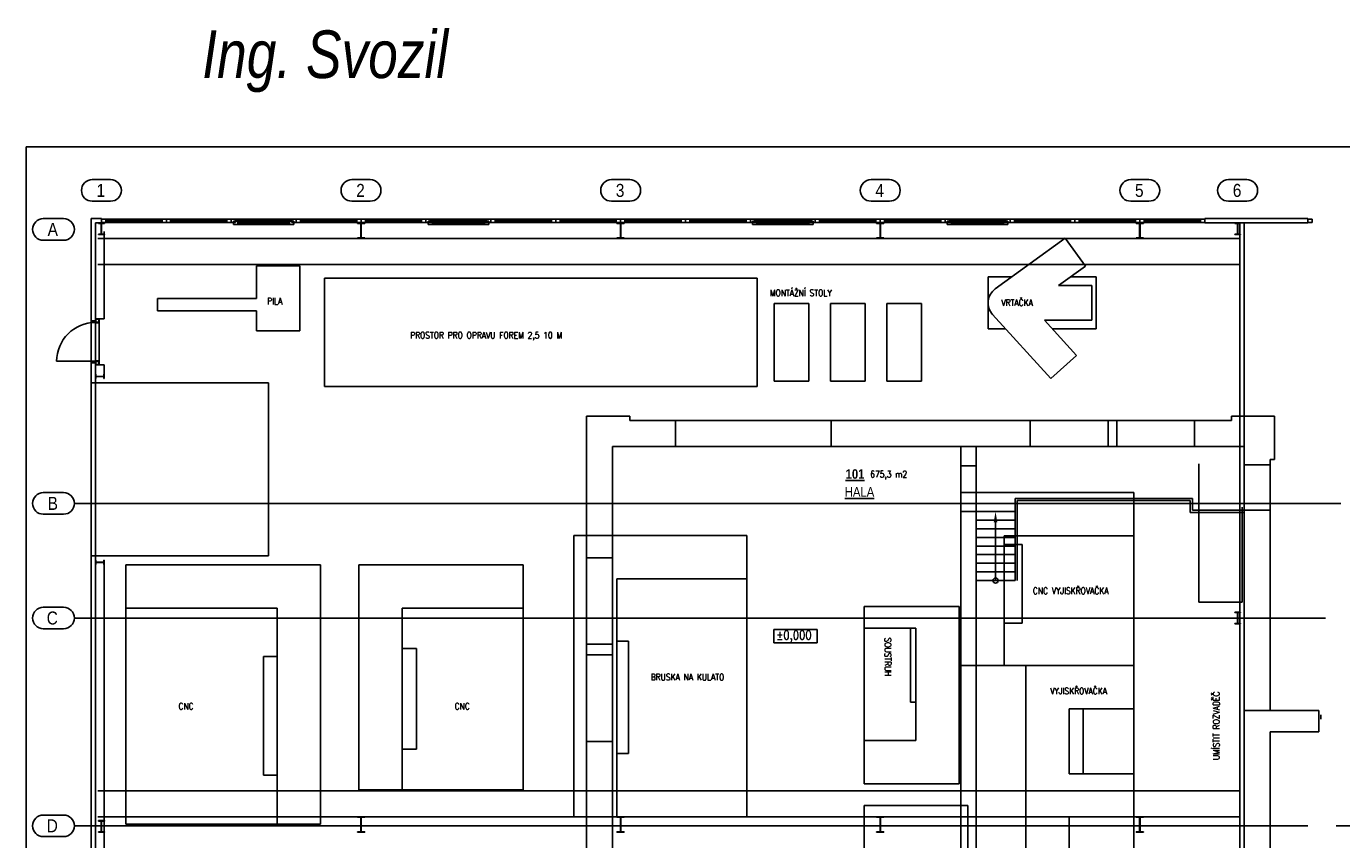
# Model space of a CAD drawing. Header units: millimetres. Extents: x 6491141 to 6692158, y 1846388 to 1929513.
# Tile 218 of 245: x 6629158 to 6659560, y 1900887 to 1919694. Entities that reach past the tile are written whole.
import ezdxf

# ---------------------------------------------------------------- set-up
doc = ezdxf.new("R2010")
doc.units = ezdxf.units.MM
doc.linetypes.add('DĚLICÍ', pattern=[1.25, 0.5, -0.25, 0, -0.25, 0, -0.25])
for name, color, linetype in [('Popisky', 7, 'Continuous'), ('Stavba', 152, 'Continuous'), ('UT_popis', 7, 'Continuous')]:
    doc.layers.add(name, color=color, linetype=linetype)
doc.styles.add('ARIAL', font='arial.ttf')
doc.styles.add('INDRA', font='ariali.ttf')
doc.styles.add('KOTY', font='romans.shx', dxfattribs={"width": 0.85, "height": 50})
doc.styles.add('ROMAND', font='romand.shx', dxfattribs={"width": 0.85})

msp = doc.modelspace()

# ---------------------------------------------------------------- linework, layer by layer
at = {"layer": 'Stavba'}
for p, q in [((6630683.2, 1916150.2), (6631105.7, 1916150.2)), ((6636683.2, 1916150.2), (6637105.7, 1916150.2)), ((6642683.2, 1916150.2), (6643105.7, 1916150.2)), ((6648683.2, 1916150.2), (6649105.7, 1916150.2)), ((6654683.2, 1916150.2), (6655105.7, 1916150.2)), ((6656943.2, 1916150.2), (6657365.7, 1916150.2)), ((6631105.7, 1915650.2), (6630683.2, 1915650.2)), ((6637105.7, 1915650.2), (6636683.2, 1915650.2)), ((6643105.7, 1915650.2), (6642683.2, 1915650.2)), ((6649105.7, 1915650.2), (6648683.2, 1915650.2)), ((6655105.7, 1915650.2), (6654683.2, 1915650.2)), ((6657365.7, 1915650.2), (6656943.2, 1915650.2)), ((6629551.6, 1915247.8), (6630018.5, 1915247.8)), ((6630894.5, 1915247.8), (6630659.5, 1915247.8)), ((6630659.5, 1912882.8), (6630659.5, 1915247.8)), ((6630894.5, 1915147.8), (6630759.5, 1915147.8)), ((6630759.5, 1912882.8), (6630759.5, 1915147.8)), ((6630827, 1915137.6), (6630827, 1915147.8)), ((6630827, 1915147.8), (6630962, 1915147.8)), ((6630876.2, 1915137.6), (6630827, 1915137.6)), ((6630891.2, 1914903), (6630891.2, 1915122.6)), ((6630894.5, 1915247.8), (6630894.5, 1915147.8)), ((6630994.5, 1915237.8), (6630894.5, 1915237.8)), ((6630894.5, 1915237.8), (6630894.5, 1915157.8)), ((6630894.5, 1915157.8), (6630994.5, 1915157.8)), ((6630897.8, 1915122.6), (6630897.8, 1914903)), ((6630962, 1915137.6), (6630912.8, 1915137.6)), ((6632294.5, 1915237.8), (6630944.5, 1915237.8)), ((6630962, 1915147.8), (6630962, 1915137.6)), ((6630994.5, 1915157.8), (6630994.5, 1915237.8)), ((6632294.5, 1915207.8), (6630994.5, 1915207.8)), ((6632294.5, 1915187.8), (6630994.5, 1915187.8)), ((6632294.5, 1915157.8), (6630994.5, 1915157.8)), ((6632294.5, 1915237.8), (6632394.5, 1915237.8)), ((6632294.5, 1915157.8), (6632294.5, 1915237.8)), ((6632394.5, 1915157.8), (6632294.5, 1915157.8)), ((6632494.5, 1915237.8), (6632394.5, 1915237.8)), ((6632394.5, 1915237.8), (6632394.5, 1915157.8)), ((6632394.5, 1915237.8), (6632394.5, 1915157.8)), ((6632394.5, 1915157.8), (6632494.5, 1915157.8)), ((6633794.5, 1915237.8), (6632444.5, 1915237.8)), ((6632494.5, 1915157.8), (6632494.5, 1915237.8)), ((6633794.5, 1915207.8), (6632494.5, 1915207.8)), ((6633794.5, 1915187.8), (6632494.5, 1915187.8)), ((6633794.5, 1915157.8), (6632494.5, 1915157.8)), ((6633794.5, 1915237.8), (6633894.5, 1915237.8)), ((6633794.5, 1915157.8), (6633794.5, 1915237.8)), ((6633894.5, 1915157.8), (6633794.5, 1915157.8)), ((6633994.5, 1915237.8), (6633894.5, 1915237.8)), ((6633894.5, 1915237.8), (6633894.5, 1915157.8)), ((6633894.5, 1915237.8), (6633894.5, 1915157.8)), ((6633894.5, 1915157.8), (6633994.5, 1915157.8)), ((6635294.5, 1915237.8), (6633944.5, 1915237.8)), ((6634044.5, 1915187.8), (6633944.5, 1915187.8)), ((6633944.5, 1915187.8), (6633944.5, 1915107.8)), ((6633944.5, 1915107.8), (6634044.5, 1915107.8)), ((6633994.5, 1915157.8), (6633994.5, 1915237.8)), ((6635294.5, 1915207.8), (6633994.5, 1915207.8)), ((6635294.5, 1915187.8), (6633994.5, 1915187.8)), ((6635244.5, 1915187.8), (6633994.5, 1915187.8)), ((6634044.5, 1915107.8), (6634044.5, 1915187.8)), ((6635244.5, 1915157.8), (6634044.5, 1915157.8)), ((6635244.5, 1915137.8), (6634044.5, 1915137.8)), ((6635244.5, 1915107.8), (6634044.5, 1915107.8)), ((6635244.5, 1915187.8), (6635344.5, 1915187.8)), ((6635244.5, 1915107.8), (6635244.5, 1915187.8)), ((6635344.5, 1915107.8), (6635244.5, 1915107.8)), ((6635294.5, 1915157.8), (6635294.5, 1915237.8)), ((6635294.5, 1915237.8), (6635394.5, 1915237.8)), ((6635394.5, 1915157.8), (6635294.5, 1915157.8)), ((6635344.5, 1915187.8), (6635344.5, 1915107.8)), ((6635494.5, 1915237.8), (6635394.5, 1915237.8)), ((6635394.5, 1915237.8), (6635394.5, 1915157.8)), ((6635394.5, 1915237.8), (6635394.5, 1915157.8)), ((6635394.5, 1915157.8), (6635494.5, 1915157.8)), ((6636794.5, 1915237.8), (6635444.5, 1915237.8)), ((6635494.5, 1915157.8), (6635494.5, 1915237.8)), ((6636794.5, 1915207.8), (6635494.5, 1915207.8)), ((6636794.5, 1915187.8), (6635494.5, 1915187.8)), ((6636794.5, 1915157.8), (6635494.5, 1915157.8)), ((6636794.5, 1915237.8), (6636894.5, 1915237.8)), ((6636794.5, 1915157.8), (6636794.5, 1915237.8)), ((6636894.5, 1915157.8), (6636794.5, 1915157.8)), ((6636809.5, 1915135.1), (6636809.5, 1915147.8)), ((6636809.5, 1915147.8), (6636979.5, 1915147.8)), ((6636872.5, 1915135.1), (6636809.5, 1915135.1)), ((6636890.5, 1914818.5), (6636890.5, 1915117.1)), ((6636994.5, 1915237.8), (6636894.5, 1915237.8)), ((6636894.5, 1915237.8), (6636894.5, 1915157.8)), ((6636894.5, 1915237.8), (6636894.5, 1915157.8)), ((6636894.5, 1915157.8), (6636994.5, 1915157.8)), ((6636898.5, 1915117.1), (6636898.5, 1914818.5)), ((6636979.5, 1915135.1), (6636916.5, 1915135.1)), ((6638294.5, 1915237.8), (6636944.5, 1915237.8)), ((6636979.5, 1915147.8), (6636979.5, 1915135.1)), ((6636994.5, 1915157.8), (6636994.5, 1915237.8)), ((6638294.5, 1915207.8), (6636994.5, 1915207.8)), ((6638294.5, 1915187.8), (6636994.5, 1915187.8)), ((6638294.5, 1915157.8), (6636994.5, 1915157.8)), ((6638294.5, 1915237.8), (6638394.5, 1915237.8)), ((6638294.5, 1915157.8), (6638294.5, 1915237.8)), ((6638394.5, 1915157.8), (6638294.5, 1915157.8)), ((6638494.5, 1915237.8), (6638394.5, 1915237.8)), ((6638394.5, 1915237.8), (6638394.5, 1915157.8)), ((6638394.5, 1915237.8), (6638394.5, 1915157.8)), ((6638394.5, 1915157.8), (6638494.5, 1915157.8)), ((6639794.5, 1915237.8), (6638444.5, 1915237.8)), ((6638544.5, 1915187.8), (6638444.5, 1915187.8)), ((6638444.5, 1915187.8), (6638444.5, 1915107.8)), ((6638444.5, 1915107.8), (6638544.5, 1915107.8)), ((6638494.5, 1915157.8), (6638494.5, 1915237.8)), ((6639794.5, 1915207.8), (6638494.5, 1915207.8)), ((6639794.5, 1915187.8), (6638494.5, 1915187.8)), ((6639744.5, 1915187.8), (6638494.5, 1915187.8)), ((6639794.5, 1915157.8), (6638494.5, 1915157.8)), ((6638544.5, 1915107.8), (6638544.5, 1915187.8)), ((6639744.5, 1915157.8), (6638544.5, 1915157.8)), ((6639744.5, 1915137.8), (6638544.5, 1915137.8)), ((6639744.5, 1915107.8), (6638544.5, 1915107.8)), ((6639744.5, 1915187.8), (6639844.5, 1915187.8)), ((6639744.5, 1915107.8), (6639744.5, 1915187.8)), ((6639844.5, 1915107.8), (6639744.5, 1915107.8)), ((6639794.5, 1915237.8), (6639894.5, 1915237.8)), ((6639794.5, 1915157.8), (6639794.5, 1915237.8)), ((6639894.5, 1915157.8), (6639794.5, 1915157.8)), ((6639844.5, 1915187.8), (6639844.5, 1915107.8)), ((6639994.5, 1915237.8), (6639894.5, 1915237.8)), ((6639894.5, 1915237.8), (6639894.5, 1915157.8)), ((6639894.5, 1915237.8), (6639894.5, 1915157.8)), ((6639894.5, 1915157.8), (6639994.5, 1915157.8)), ((6641294.5, 1915237.8), (6639944.5, 1915237.8)), ((6639994.5, 1915157.8), (6639994.5, 1915237.8)), ((6641294.5, 1915207.8), (6639994.5, 1915207.8)), ((6641294.5, 1915187.8), (6639994.5, 1915187.8)), ((6641294.5, 1915157.8), (6639994.5, 1915157.8)), ((6641294.5, 1915237.8), (6641394.5, 1915237.8)), ((6641294.5, 1915157.8), (6641294.5, 1915237.8)), ((6641394.5, 1915157.8), (6641294.5, 1915157.8)), ((6641494.5, 1915237.8), (6641394.5, 1915237.8)), ((6641394.5, 1915237.8), (6641394.5, 1915157.8)), ((6641394.5, 1915237.8), (6641394.5, 1915157.8)), ((6641394.5, 1915157.8), (6641494.5, 1915157.8)), ((6642794.5, 1915237.8), (6641444.5, 1915237.8)), ((6641494.5, 1915157.8), (6641494.5, 1915237.8)), ((6642794.5, 1915207.8), (6641494.5, 1915207.8)), ((6642794.5, 1915187.8), (6641494.5, 1915187.8)), ((6642794.5, 1915157.8), (6641494.5, 1915157.8)), ((6642794.5, 1915237.8), (6642894.5, 1915237.8)), ((6642794.5, 1915157.8), (6642794.5, 1915237.8)), ((6642894.5, 1915157.8), (6642794.5, 1915157.8)), ((6642809.5, 1915135.1), (6642809.5, 1915147.8)), ((6642809.5, 1915147.8), (6642979.5, 1915147.8)), ((6642872.5, 1915135.1), (6642809.5, 1915135.1)), ((6642890.5, 1914818.5), (6642890.5, 1915117.1)), ((6642994.5, 1915237.8), (6642894.5, 1915237.8)), ((6642894.5, 1915237.8), (6642894.5, 1915157.8)), ((6642894.5, 1915237.8), (6642894.5, 1915157.8)), ((6642894.5, 1915157.8), (6642994.5, 1915157.8)), ((6642898.5, 1915117.1), (6642898.5, 1914818.5)), ((6642979.5, 1915135.1), (6642916.5, 1915135.1)), ((6644294.5, 1915237.8), (6642944.5, 1915237.8)), ((6642979.5, 1915147.8), (6642979.5, 1915135.1)), ((6642994.5, 1915157.8), (6642994.5, 1915237.8)), ((6644294.5, 1915207.8), (6642994.5, 1915207.8)), ((6644294.5, 1915187.8), (6642994.5, 1915187.8)), ((6644294.5, 1915157.8), (6642994.5, 1915157.8)), ((6644294.5, 1915237.8), (6644394.5, 1915237.8)), ((6644294.5, 1915157.8), (6644294.5, 1915237.8)), ((6644394.5, 1915157.8), (6644294.5, 1915157.8)), ((6644494.5, 1915237.8), (6644394.5, 1915237.8)), ((6644394.5, 1915237.8), (6644394.5, 1915157.8)), ((6644394.5, 1915237.8), (6644394.5, 1915157.8)), ((6644394.5, 1915157.8), (6644494.5, 1915157.8)), ((6645794.5, 1915237.8), (6644444.5, 1915237.8)), ((6644494.5, 1915157.8), (6644494.5, 1915237.8)), ((6645794.5, 1915207.8), (6644494.5, 1915207.8)), ((6645794.5, 1915187.8), (6644494.5, 1915187.8)), ((6645794.5, 1915157.8), (6644494.5, 1915157.8)), ((6645794.5, 1915237.8), (6645894.5, 1915237.8)), ((6645794.5, 1915157.8), (6645794.5, 1915237.8)), ((6645894.5, 1915157.8), (6645794.5, 1915157.8)), ((6645994.5, 1915237.8), (6645894.5, 1915237.8)), ((6645894.5, 1915237.8), (6645894.5, 1915157.8)), ((6645894.5, 1915237.8), (6645894.5, 1915157.8)), ((6645894.5, 1915157.8), (6645994.5, 1915157.8)), ((6647294.5, 1915237.8), (6645944.5, 1915237.8)), ((6646044.5, 1915187.8), (6645944.5, 1915187.8)), ((6645944.5, 1915187.8), (6645944.5, 1915107.8)), ((6645944.5, 1915107.8), (6646044.5, 1915107.8)), ((6645994.5, 1915157.8), (6645994.5, 1915237.8)), ((6647294.5, 1915207.8), (6645994.5, 1915207.8)), ((6647294.5, 1915187.8), (6645994.5, 1915187.8)), ((6647244.5, 1915187.8), (6645994.5, 1915187.8)), ((6647294.5, 1915157.8), (6645994.5, 1915157.8)), ((6646044.5, 1915107.8), (6646044.5, 1915187.8)), ((6647244.5, 1915157.8), (6646044.5, 1915157.8)), ((6647244.5, 1915137.8), (6646044.5, 1915137.8)), ((6647244.5, 1915107.8), (6646044.5, 1915107.8)), ((6647244.5, 1915187.8), (6647344.5, 1915187.8)), ((6647244.5, 1915107.8), (6647244.5, 1915187.8)), ((6647344.5, 1915107.8), (6647244.5, 1915107.8)), ((6647294.5, 1915237.8), (6647394.5, 1915237.8)), ((6647294.5, 1915157.8), (6647294.5, 1915237.8)), ((6647394.5, 1915157.8), (6647294.5, 1915157.8)), ((6647344.5, 1915187.8), (6647344.5, 1915107.8)), ((6647494.5, 1915237.8), (6647394.5, 1915237.8)), ((6647394.5, 1915237.8), (6647394.5, 1915157.8)), ((6647394.5, 1915237.8), (6647394.5, 1915157.8)), ((6647394.5, 1915157.8), (6647494.5, 1915157.8)), ((6648794.5, 1915237.8), (6647444.5, 1915237.8)), ((6647494.5, 1915157.8), (6647494.5, 1915237.8)), ((6648794.5, 1915207.8), (6647494.5, 1915207.8)), ((6648794.5, 1915187.8), (6647494.5, 1915187.8)), ((6648794.5, 1915157.8), (6647494.5, 1915157.8)), ((6648794.5, 1915237.8), (6648894.5, 1915237.8)), ((6648794.5, 1915157.8), (6648794.5, 1915237.8)), ((6648894.5, 1915157.8), (6648794.5, 1915157.8)), ((6648809.5, 1915135.1), (6648809.5, 1915147.8)), ((6648809.5, 1915147.8), (6648979.5, 1915147.8)), ((6648872.5, 1915135.1), (6648809.5, 1915135.1)), ((6648890.5, 1914818.5), (6648890.5, 1915117.1)), ((6648994.5, 1915237.8), (6648894.5, 1915237.8)), ((6648894.5, 1915237.8), (6648894.5, 1915157.8)), ((6648894.5, 1915237.8), (6648894.5, 1915157.8)), ((6648894.5, 1915157.8), (6648994.5, 1915157.8)), ((6648898.5, 1915117.1), (6648898.5, 1914818.5)), ((6648979.5, 1915135.1), (6648916.5, 1915135.1)), ((6650294.5, 1915237.8), (6648944.5, 1915237.8)), ((6648979.5, 1915147.8), (6648979.5, 1915135.1)), ((6648994.5, 1915157.8), (6648994.5, 1915237.8)), ((6650294.5, 1915207.8), (6648994.5, 1915207.8)), ((6650294.5, 1915187.8), (6648994.5, 1915187.8)), ((6650294.5, 1915157.8), (6648994.5, 1915157.8)), ((6650294.5, 1915237.8), (6650394.5, 1915237.8)), ((6650294.5, 1915157.8), (6650294.5, 1915237.8)), ((6650394.5, 1915157.8), (6650294.5, 1915157.8)), ((6650494.5, 1915237.8), (6650394.5, 1915237.8)), ((6650394.5, 1915237.8), (6650394.5, 1915157.8)), ((6650394.5, 1915237.8), (6650394.5, 1915157.8)), ((6650394.5, 1915157.8), (6650494.5, 1915157.8)), ((6651794.5, 1915237.8), (6650444.5, 1915237.8)), ((6650544.5, 1915187.8), (6650444.5, 1915187.8)), ((6650444.5, 1915187.8), (6650444.5, 1915107.8)), ((6650444.5, 1915107.8), (6650544.5, 1915107.8)), ((6650494.5, 1915157.8), (6650494.5, 1915237.8)), ((6651794.5, 1915207.8), (6650494.5, 1915207.8)), ((6651794.5, 1915187.8), (6650494.5, 1915187.8)), ((6651794.5, 1915157.8), (6650494.5, 1915157.8)), ((6651744.5, 1915187.8), (6650544.5, 1915187.8)), ((6650544.5, 1915107.8), (6650544.5, 1915187.8)), ((6651744.5, 1915157.8), (6650544.5, 1915157.8)), ((6651744.5, 1915137.8), (6650544.5, 1915137.8)), ((6651744.5, 1915107.8), (6650544.5, 1915107.8)), ((6651744.5, 1915187.8), (6651844.5, 1915187.8)), ((6651744.5, 1915107.8), (6651744.5, 1915187.8)), ((6651844.5, 1915107.8), (6651744.5, 1915107.8)), ((6651794.5, 1915237.8), (6651894.5, 1915237.8)), ((6651794.5, 1915157.8), (6651794.5, 1915237.8)), ((6651894.5, 1915157.8), (6651794.5, 1915157.8)), ((6651844.5, 1915187.8), (6651844.5, 1915107.8)), ((6651994.5, 1915237.8), (6651894.5, 1915237.8)), ((6651894.5, 1915237.8), (6651894.5, 1915157.8)), ((6651894.5, 1915237.8), (6651894.5, 1915157.8)), ((6651894.5, 1915157.8), (6651994.5, 1915157.8)), ((6653294.5, 1915237.8), (6651944.5, 1915237.8)), ((6651994.5, 1915157.8), (6651994.5, 1915237.8)), ((6653294.5, 1915207.8), (6651994.5, 1915207.8)), ((6653294.5, 1915187.8), (6651994.5, 1915187.8)), ((6653294.5, 1915157.8), (6651994.5, 1915157.8)), ((6653294.5, 1915237.8), (6653394.5, 1915237.8)), ((6653294.5, 1915157.8), (6653294.5, 1915237.8)), ((6653394.5, 1915157.8), (6653294.5, 1915157.8)), ((6653394.5, 1915237.8), (6653394.5, 1915157.8)), ((6653494.5, 1915237.8), (6653394.5, 1915237.8)), ((6653394.5, 1915237.8), (6653394.5, 1915157.8)), ((6653394.5, 1915157.8), (6653494.5, 1915157.8)), ((6654794.5, 1915237.8), (6653444.5, 1915237.8)), ((6653494.5, 1915157.8), (6653494.5, 1915237.8)), ((6654794.5, 1915207.8), (6653494.5, 1915207.8)), ((6654794.5, 1915187.8), (6653494.5, 1915187.8)), ((6654794.5, 1915157.8), (6653494.5, 1915157.8)), ((6654794.5, 1915237.8), (6654894.5, 1915237.8)), ((6654794.5, 1915157.8), (6654794.5, 1915237.8)), ((6654894.5, 1915157.8), (6654794.5, 1915157.8)), ((6654809.5, 1915135.1), (6654809.5, 1915147.8)), ((6654809.5, 1915147.8), (6654979.5, 1915147.8)), ((6654872.5, 1915135.1), (6654809.5, 1915135.1)), ((6654890.5, 1914818.5), (6654890.5, 1915117.1)), ((6654894.5, 1915237.8), (6654894.5, 1915157.8)), ((6654994.5, 1915237.8), (6654894.5, 1915237.8)), ((6654894.5, 1915237.8), (6654894.5, 1915157.8)), ((6654894.5, 1915157.8), (6654994.5, 1915157.8)), ((6654898.5, 1915117.1), (6654898.5, 1914818.5)), ((6654979.5, 1915135.1), (6654916.5, 1915135.1)), ((6656294.5, 1915237.8), (6654944.5, 1915237.8)), ((6654979.5, 1915147.8), (6654979.5, 1915135.1)), ((6654994.5, 1915157.8), (6654994.5, 1915237.8)), ((6656294.5, 1915207.8), (6654994.5, 1915207.8)), ((6656294.5, 1915187.8), (6654994.5, 1915187.8)), ((6656294.5, 1915157.8), (6654994.5, 1915157.8)), ((6656294.5, 1915237.8), (6656394.5, 1915237.8)), ((6656294.5, 1915157.8), (6656294.5, 1915237.8)), ((6656394.5, 1915157.8), (6656294.5, 1915157.8)), ((6658774.5, 1915247.8), (6656394.5, 1915247.8)), ((6656394.5, 1915247.8), (6656394.5, 1915147.8)), ((6656394.5, 1915237.8), (6656394.5, 1915157.8)), ((6658774.5, 1915147.8), (6656394.5, 1915147.8)), ((6657087, 1915137.6), (6657087, 1915147.8)), ((6657087, 1915147.8), (6657222, 1915147.8)), ((6657136.2, 1915137.6), (6657087, 1915137.6)), ((6657151.2, 1914903), (6657151.2, 1915122.6)), ((6657157.8, 1915122.6), (6657157.8, 1914903)), ((6657222, 1915137.6), (6657172.8, 1915137.6)), ((6657209.5, 1895977.8), (6657209.5, 1915147.8)), ((6657222, 1915147.8), (6657222, 1915137.6)), ((6657309.5, 1895977.8), (6657309.5, 1915147.8)), ((6658774.5, 1915247.8), (6658774.5, 1915147.8)), ((6658874.5, 1915237.8), (6658774.5, 1915237.8)), ((6658774.5, 1915237.8), (6658774.5, 1915157.8)), ((6658774.5, 1915157.8), (6658874.5, 1915157.8)), ((6658874.5, 1915157.8), (6658874.5, 1915237.8)), ((6630018.5, 1914747.8), (6629551.6, 1914747.8)), ((6630809.5, 1914787.8), (6657209.5, 1914787.8)), ((6630827, 1914877.8), (6630827, 1914888)), ((6630827, 1914888), (6630876.2, 1914888)), ((6630962, 1914877.8), (6630827, 1914877.8)), ((6630912.8, 1914888), (6630962, 1914888)), ((6630959.5, 1912927.8), (6630959.5, 1914947.8)), ((6630962, 1914888), (6630962, 1914877.8)), ((6636809.5, 1914787.8), (6636809.5, 1914800.5)), ((6636809.5, 1914800.5), (6636872.5, 1914800.5)), ((6636979.5, 1914787.8), (6636809.5, 1914787.8)), ((6636890.5, 1914818.5), (6636890.5, 1914818.5)), ((6636916.5, 1914800.5), (6636979.5, 1914800.5)), ((6636979.5, 1914800.5), (6636979.5, 1914787.8)), ((6642809.5, 1914787.8), (6642809.5, 1914800.5)), ((6642809.5, 1914800.5), (6642872.5, 1914800.5)), ((6642979.5, 1914787.8), (6642809.5, 1914787.8)), ((6642890.5, 1914818.5), (6642890.5, 1914818.5)), ((6642916.5, 1914800.5), (6642979.5, 1914800.5)), ((6642979.5, 1914800.5), (6642979.5, 1914787.8)), ((6648809.5, 1914787.8), (6648809.5, 1914800.5)), ((6648809.5, 1914800.5), (6648872.5, 1914800.5)), ((6648979.5, 1914787.8), (6648809.5, 1914787.8)), ((6648890.5, 1914818.5), (6648890.5, 1914818.5)), ((6648916.5, 1914800.5), (6648979.5, 1914800.5)), ((6648979.5, 1914800.5), (6648979.5, 1914787.8)), ((6653169.9, 1914798.7), (6651552.6, 1913622.1)), ((6653640.5, 1914151.7), (6653169.9, 1914798.7)), ((6654809.5, 1914787.8), (6654809.5, 1914800.5)), ((6654809.5, 1914800.5), (6654872.5, 1914800.5)), ((6654979.5, 1914787.8), (6654809.5, 1914787.8)), ((6654890.5, 1914818.5), (6654890.5, 1914818.5)), ((6654916.5, 1914800.5), (6654979.5, 1914800.5)), ((6654979.5, 1914800.5), (6654979.5, 1914787.8)), ((6657087, 1914877.8), (6657087, 1914888)), ((6657087, 1914888), (6657136.2, 1914888)), ((6657222, 1914877.8), (6657087, 1914877.8)), ((6657172.8, 1914888), (6657222, 1914888)), ((6657222, 1914888), (6657222, 1914877.8)), ((6630809.5, 1914187.8), (6657209.5, 1914187.8)), ((6634481.2, 1913403.8), (6634481.2, 1914153.8)), ((6635481.2, 1914153.8), (6634481.2, 1914153.8)), ((6635481.2, 1912653.8), (6635481.2, 1914153.8)), ((6653017.7, 1913698.7), (6653640.5, 1914151.7)), ((6636052.1, 1913868.4), (6636052.1, 1911368.4)), ((6646052.1, 1913868.4), (6636052.1, 1913868.4)), ((6646052.1, 1911368.4), (6646052.1, 1913868.4)), ((6651387.9, 1913898.7), (6651387.9, 1913298.7)), ((6651932.7, 1913898.7), (6651387.9, 1913898.7)), ((6653887.9, 1913898.7), (6653292.6, 1913898.7)), ((6653887.9, 1912698.7), (6653887.9, 1913898.7)), ((6653787.9, 1913698.7), (6653017.7, 1913698.7)), ((6653787.9, 1912898.7), (6653787.9, 1913698.7)), ((6632190, 1913116.1), (6632190, 1913403.8)), ((6634481.2, 1913403.8), (6632190, 1913403.8)), ((6646444.9, 1913286.4), (6646444.9, 1911486.4)), ((6647244.9, 1913286.4), (6646444.9, 1913286.4)), ((6647244.9, 1911486.4), (6647244.9, 1913286.4)), ((6648544.9, 1913286.4), (6647744.9, 1913286.4)), ((6647744.9, 1913286.4), (6647744.9, 1911486.4)), ((6648544.9, 1911486.4), (6648544.9, 1913286.4)), ((6649844.9, 1913286.4), (6649044.9, 1913286.4)), ((6649044.9, 1913286.4), (6649044.9, 1911486.4)), ((6649844.9, 1911486.4), (6649844.9, 1913286.4)), ((6651387.9, 1913298.7), (6651387.9, 1912698.7)), ((6630759.5, 1912927.8), (6630959.5, 1912927.8)), ((6630759.5, 1912919.8), (6630760.1, 1912922.9)), ((6630759.5, 1912855.8), (6630759.5, 1912919.8)), ((6630760.1, 1912922.9), (6630761.8, 1912925.5)), ((6630761.8, 1912925.5), (6630764.4, 1912927.2)), ((6630763.5, 1912919.8), (6630763.8, 1912921.3)), ((6630763.5, 1912855.8), (6630763.5, 1912919.8)), ((6630763.8, 1912921.3), (6630764.7, 1912922.6)), ((6630764.4, 1912927.2), (6630767.5, 1912927.8)), ((6630764.7, 1912922.6), (6630766, 1912923.5)), ((6630766, 1912923.5), (6630767.5, 1912923.8)), ((6630767.5, 1912927.8), (6630831.5, 1912927.8)), ((6630767.5, 1912923.8), (6630831.5, 1912923.8)), ((6630831.5, 1912927.8), (6630834.5, 1912927.2)), ((6630831.5, 1912923.8), (6630833, 1912923.5)), ((6630833, 1912923.5), (6630834.3, 1912922.6)), ((6630834.3, 1912922.6), (6630835.2, 1912921.3)), ((6630834.5, 1912927.2), (6630837.1, 1912925.5)), ((6630835.2, 1912921.3), (6630835.5, 1912919.8)), ((6630835.5, 1912919.8), (6630835.5, 1912855.8)), ((6630837.1, 1912925.5), (6630838.9, 1912922.9)), ((6630838.9, 1912922.9), (6630839.5, 1912919.8)), ((6630839.5, 1912919.8), (6630839.5, 1912855.8)), ((6634481.2, 1913116.1), (6632190, 1913116.1)), ((6634481.2, 1912653.8), (6634481.2, 1913116.1)), ((6651491.6, 1913029.9), (6652835.5, 1911548.7)), ((6652690.9, 1912898.7), (6653787.9, 1912898.7)), ((6653428, 1912086.2), (6652690.9, 1912898.7)), ((6630759.5, 1912882.8), (6630659.5, 1912882.8)), ((6630659.5, 1912882.8), (6630659.5, 1911912.8)), ((6630760.1, 1912852.7), (6630759.5, 1912855.8)), ((6630759.5, 1912847.8), (6630809.5, 1912847.8)), ((6630759.5, 1912847.8), (6630809.5, 1912847.8)), ((6630839.5, 1912847.8), (6630759.5, 1912847.8)), ((6630759.5, 1912847.8), (6630759.5, 1912835.1)), ((6630759.5, 1912835.1), (6630759.5, 1911960.5)), ((6630759.5, 1912835.1), (6630839.5, 1912835.1)), ((6630761.8, 1912850.1), (6630760.1, 1912852.7)), ((6630764.4, 1912848.4), (6630761.8, 1912850.1)), ((6630763.8, 1912854.3), (6630763.5, 1912855.8)), ((6630764.7, 1912853), (6630763.8, 1912854.3)), ((6630767.5, 1912847.8), (6630764.4, 1912848.4)), ((6630766, 1912852.1), (6630764.7, 1912853)), ((6630767.5, 1912851.8), (6630766, 1912852.1)), ((6630831.5, 1912851.8), (6630767.5, 1912851.8)), ((6630831.5, 1912847.8), (6630767.5, 1912847.8)), ((6630833, 1912852.1), (6630831.5, 1912851.8)), ((6630834.5, 1912848.4), (6630831.5, 1912847.8)), ((6630834.3, 1912853), (6630833, 1912852.1)), ((6630835.2, 1912854.3), (6630834.3, 1912853)), ((6630837.1, 1912850.1), (6630834.5, 1912848.4)), ((6630835.5, 1912855.8), (6630835.2, 1912854.3)), ((6630838.9, 1912852.7), (6630837.1, 1912850.1)), ((6630839.5, 1912855.8), (6630838.9, 1912852.7)), ((6630839.5, 1912835.1), (6630839.5, 1912847.8)), ((6630839.5, 1912835.1), (6630839.5, 1911960.5)), ((6635481.2, 1912653.8), (6634481.2, 1912653.8)), ((6651387.9, 1912698.7), (6651792.1, 1912698.7)), ((6652872.3, 1912698.7), (6653887.9, 1912698.7)), ((6652835.5, 1911548.7), (6653428, 1912086.2)), ((6630759.5, 1911947.8), (6629859.5, 1911947.8)), ((6630659.5, 1911447.8), (6630659.5, 1911912.8)), ((6630759.5, 1911912.8), (6630659.5, 1911912.8)), ((6630759.5, 1911947.8), (6630759.5, 1911960.5)), ((6630759.5, 1911960.5), (6630839.5, 1911960.5)), ((6630759.5, 1911947.8), (6630809.5, 1911947.8)), ((6630839.5, 1911947.8), (6630759.5, 1911947.8)), ((6630760.1, 1911942.9), (6630759.5, 1911939.8)), ((6630759.5, 1911939.8), (6630759.5, 1911875.8)), ((6630759.5, 1911447.8), (6630759.5, 1911912.8)), ((6630759.5, 1911912.8), (6630759.5, 1911906.8)), ((6630759.5, 1911875.8), (6630760.1, 1911872.7)), ((6630759.5, 1911867.8), (6630959.5, 1911867.8)), ((6630761.8, 1911945.5), (6630760.1, 1911942.9)), ((6630760.1, 1911872.7), (6630761.8, 1911870.1)), ((6630764.4, 1911947.2), (6630761.8, 1911945.5)), ((6630761.8, 1911870.1), (6630764.4, 1911868.4)), ((6630763.8, 1911941.3), (6630763.5, 1911939.8)), ((6630763.5, 1911939.8), (6630763.5, 1911875.8)), ((6630763.5, 1911875.8), (6630763.8, 1911874.3)), ((6630764.7, 1911942.6), (6630763.8, 1911941.3)), ((6630763.8, 1911874.3), (6630764.7, 1911873)), ((6630767.5, 1911947.8), (6630764.4, 1911947.2)), ((6630764.4, 1911868.4), (6630767.5, 1911867.8)), ((6630766, 1911943.5), (6630764.7, 1911942.6)), ((6630764.7, 1911873), (6630766, 1911872.1)), ((6630767.5, 1911943.8), (6630766, 1911943.5)), ((6630766, 1911872.1), (6630767.5, 1911871.8)), ((6630831.5, 1911947.8), (6630767.5, 1911947.8)), ((6630831.5, 1911943.8), (6630767.5, 1911943.8)), ((6630767.5, 1911871.8), (6630831.5, 1911871.8)), ((6630767.5, 1911867.8), (6630831.5, 1911867.8)), ((6630834.5, 1911947.2), (6630831.5, 1911947.8)), ((6630833, 1911943.5), (6630831.5, 1911943.8)), ((6630831.5, 1911871.8), (6630833, 1911872.1)), ((6630831.5, 1911867.8), (6630834.5, 1911868.4)), ((6630834.3, 1911942.6), (6630833, 1911943.5)), ((6630833, 1911872.1), (6630834.3, 1911873)), ((6630835.2, 1911941.3), (6630834.3, 1911942.6)), ((6630834.3, 1911873), (6630835.2, 1911874.3)), ((6630837.1, 1911945.5), (6630834.5, 1911947.2)), ((6630834.5, 1911868.4), (6630837.1, 1911870.1)), ((6630835.5, 1911875.8), (6630835.2, 1911941.3)), ((6630835.2, 1911874.3), (6630835.5, 1911875.8)), ((6630838.9, 1911942.9), (6630837.1, 1911945.5)), ((6630837.1, 1911870.1), (6630838.9, 1911872.7)), ((6630839.5, 1911939.8), (6630838.9, 1911942.9)), ((6630838.9, 1911872.7), (6630839.5, 1911875.8)), ((6630839.5, 1911960.5), (6630839.5, 1911947.8)), ((6630839.5, 1911875.8), (6630839.5, 1911939.8)), ((6630959.5, 1911647.8), (6630959.5, 1911867.8)), ((6630659.5, 1911447.8), (6630759.5, 1911447.8)), ((6630659.5, 1911447.8), (6630759.5, 1911447.8)), ((6630659.5, 1907447.8), (6630659.5, 1911447.8)), ((6630759.7, 1911547.8), (6630759.5, 1911647.8)), ((6630759.5, 1911647.8), (6630768, 1911647.8)), ((6630759.5, 1911447.8), (6630759.5, 1907447.8)), ((6630759.5, 1911447.8), (6634759.5, 1911447.8)), ((6630759.5, 1907447.8), (6630759.5, 1911447.8)), ((6630768, 1911547.8), (6630759.7, 1911547.8)), ((6630768, 1911647.8), (6630768, 1911612.6)), ((6630768, 1911583), (6630768, 1911547.8)), ((6630780, 1911600.6), (6630939, 1911600.6)), ((6630939, 1911595), (6630780, 1911595)), ((6630951, 1911612.6), (6630951, 1911647.8)), ((6630951, 1911647.8), (6630959.5, 1911647.8)), ((6630951, 1911547.8), (6630951, 1911583)), ((6630959.5, 1911547.8), (6630951, 1911547.8)), ((6630959.5, 1911647.8), (6630959.5, 1911547.8)), ((6634759.5, 1911447.8), (6634759.5, 1907447.8)), ((6646444.9, 1911486.4), (6647244.9, 1911486.4)), ((6647744.9, 1911486.4), (6648544.9, 1911486.4)), ((6649044.9, 1911486.4), (6649844.9, 1911486.4)), ((6636052.1, 1911368.4), (6646052.1, 1911368.4)), ((6642109.5, 1900057.8), (6642109.5, 1910677.8)), ((6642109.5, 1910677.8), (6643109.5, 1910677.8)), ((6643109.5, 1910577.8), (6643109.5, 1910677.8)), ((6643109.5, 1910577.8), (6657009.5, 1910577.8)), ((6644159.5, 1909977.8), (6644159.5, 1910577.8)), ((6647759.5, 1909977.8), (6647759.5, 1910577.8)), ((6652359.5, 1909977.8), (6652359.5, 1910577.8)), ((6654159.5, 1909977.8), (6654159.5, 1910577.8)), ((6654359.5, 1909977.8), (6654359.5, 1910577.8)), ((6656159.5, 1909977.8), (6656159.5, 1910577.8)), ((6657009.5, 1910677.8), (6657009.5, 1910577.8)), ((6657009.5, 1910677.8), (6658009.5, 1910677.8)), ((6658009.5, 1910677.8), (6658009.5, 1909677.8)), ((6642709.5, 1900057.8), (6642709.5, 1909977.8)), ((6642709.5, 1909977.8), (6657309.5, 1909977.8)), ((6650759.5, 1909527.8), (6650759.5, 1909977.8)), ((6651109.5, 1909527.8), (6651109.5, 1909977.8)), ((6651109.5, 1909977.8), (6657309.5, 1909977.8)), ((6651109.5, 1899757.8), (6651109.5, 1909977.8)), ((6651109.5, 1909977.8), (6651109.5, 1909977.8)), ((6657309.5, 1909977.8), (6657309.5, 1903877.8)), ((6657309.5, 1909977.8), (6657309.5, 1895977.8)), ((6656259.5, 1909577.8), (6656259.5, 1906377.8)), ((6657309.5, 1909552.8), (6657909.5, 1909552.8)), ((6657909.5, 1909677.8), (6657909.5, 1903877.8)), ((6658009.5, 1909677.8), (6657909.5, 1909677.8)), ((6650759.5, 1909527.8), (6651109.5, 1909527.8)), ((6650759.5, 1909527.8), (6650759.5, 1908477.8)), ((6651109.5, 1909527.8), (6651109.5, 1908477.8)), ((6629551.6, 1908912.8), (6630018.5, 1908912.8)), ((6630268.5, 1908662.8), (6659536.7, 1908662.8)), ((6650759.5, 1908913.1), (6650759.5, 1904913.1)), ((6654759.5, 1908913.1), (6650759.5, 1908913.1)), ((6652009.5, 1906877.8), (6652009.5, 1908777.8)), ((6652009.5, 1908777.8), (6656109.5, 1908777.8)), ((6652059.5, 1906877.8), (6652059.5, 1908727.8)), ((6652059.5, 1908727.8), (6656059.5, 1908726.9)), ((6654759.5, 1907913.1), (6654759.5, 1908913.1)), ((6656059.5, 1908726.9), (6656059.5, 1908452.8)), ((6656109.5, 1908777.8), (6656109.5, 1908502.8)), ((6630018.5, 1908412.8), (6629551.6, 1908412.8)), ((6650759.5, 1900057.8), (6650759.5, 1908477.8)), ((6650759.5, 1908477.8), (6651109.5, 1908477.8)), ((6651109.5, 1899757.8), (6651109.5, 1908477.8)), ((6651109.5, 1908477.8), (6652009.5, 1908477.8)), ((6657309.5, 1908452.8), (6656059.5, 1908452.8)), ((6657309.5, 1908502.8), (6656109.5, 1908502.8)), ((6657259.5, 1908341.6), (6657259.5, 1908577.8)), ((6657259.5, 1908341.6), (6657259.5, 1906377.8)), ((6657309.5, 1908502.8), (6657909.5, 1908502.8)), ((6651109.5, 1908277.8), (6652009.5, 1908277.8)), ((6651109.5, 1908077.8), (6652009.5, 1908077.8)), ((6651559.5, 1908227.8), (6651559.5, 1906877.8)), ((6645809.5, 1907917.8), (6641809.5, 1907917.8)), ((6641809.5, 1907917.8), (6641809.5, 1901417.8)), ((6645809.5, 1906917.8), (6645809.5, 1907917.8)), ((6651109.5, 1907877.8), (6652009.5, 1907877.8)), ((6651759.5, 1907913.1), (6651759.5, 1907710.4)), ((6654759.5, 1907913.1), (6651759.5, 1907913.1)), ((6654759.5, 1904913.1), (6654759.5, 1907913.1)), ((6630659.5, 1900057.8), (6630659.5, 1907447.8)), ((6630659.5, 1907447.8), (6630759.5, 1907447.8)), ((6630759.5, 1907447.8), (6630659.5, 1907447.8)), ((6630759.5, 1900057.8), (6630759.5, 1907447.8)), ((6634759.5, 1907447.8), (6630759.5, 1907447.8)), ((6651109.5, 1907677.8), (6652009.5, 1907677.8)), ((6651109.5, 1907477.8), (6652009.5, 1907477.8)), ((6652175.2, 1907710.4), (6651759.5, 1907710.4)), ((6651759.5, 1905892.6), (6651759.5, 1907710.4)), ((6652175.2, 1905892.6), (6652175.2, 1907710.4)), ((6630759.7, 1907247.8), (6630759.5, 1907347.8)), ((6630759.5, 1907347.8), (6630768, 1907347.8)), ((6630768, 1907247.8), (6630759.7, 1907247.8)), ((6630768, 1907347.8), (6630768, 1907312.6)), ((6630768, 1907283), (6630768, 1907247.8)), ((6630780, 1907300.6), (6630939, 1907300.6)), ((6630939, 1907295), (6630780, 1907295)), ((6630951, 1907312.6), (6630951, 1907347.8)), ((6630951, 1907347.8), (6630959.5, 1907347.8)), ((6630951, 1907247.8), (6630951, 1907283)), ((6630959.5, 1907247.8), (6630951, 1907247.8)), ((6630959.5, 1907347.8), (6630959.5, 1907247.8)), ((6630959.5, 1900057.8), (6630959.5, 1907247.8)), ((6635959.5, 1907242.4), (6631459.5, 1907242.4)), ((6631459.5, 1907242.4), (6631459.5, 1906242.4)), ((6635959.5, 1901242.4), (6635959.5, 1907242.4)), ((6636844.9, 1902042.4), (6636844.9, 1907242.4)), ((6636844.9, 1907242.4), (6640644.9, 1907242.4)), ((6640644.9, 1907242.4), (6640644.9, 1906242.4)), ((6642709.5, 1907407.8), (6642109.5, 1907407.8)), ((6651109.5, 1907277.8), (6652009.5, 1907277.8)), ((6642809.5, 1906917.8), (6645809.5, 1906917.8)), ((6642809.5, 1905480.2), (6642809.5, 1906917.8)), ((6645809.5, 1906917.8), (6645809.5, 1901417.8)), ((6651109.5, 1907077.8), (6652009.5, 1907077.8)), ((6651109.5, 1906877.8), (6652009.5, 1906877.8)), ((6629551.6, 1906262.8), (6630018.5, 1906262.8)), ((6631459.5, 1906242.4), (6631459.5, 1901242.4)), ((6634959.5, 1906242.4), (6631459.5, 1906242.4)), ((6634959.5, 1905119.8), (6634959.5, 1906242.4)), ((6637844.9, 1906242.4), (6637844.9, 1905305.7)), ((6640644.9, 1906242.4), (6637844.9, 1906242.4)), ((6640644.9, 1902042.4), (6640644.9, 1906242.4)), ((6648519.5, 1906277.8), (6650719.5, 1906277.8)), ((6648519.5, 1905777.8), (6648519.5, 1906277.8)), ((6650719.5, 1906277.8), (6650719.5, 1902177.8)), ((6656259.5, 1906377.8), (6657259.5, 1906377.8)), ((6630268.5, 1906012.8), (6659185.1, 1906012.8)), ((6657087, 1906137.6), (6657087, 1906147.8)), ((6657087, 1906147.8), (6657222, 1906147.8)), ((6657136.2, 1906137.6), (6657087, 1906137.6)), ((6657151.2, 1905903), (6657151.2, 1906122.6)), ((6657157.8, 1906122.6), (6657157.8, 1905903)), ((6657222, 1906137.6), (6657172.8, 1906137.6)), ((6657222, 1906147.8), (6657222, 1906137.6)), ((6630018.5, 1905762.8), (6629551.6, 1905762.8)), ((6646432.9, 1905748.2), (6647439.9, 1905748.2)), ((6646432.9, 1905436.6), (6646432.9, 1905748.2)), ((6647439.9, 1905748.2), (6647439.9, 1905436.6)), ((6648519.5, 1905777.8), (6648519.5, 1903177.8)), ((6649595.7, 1905777.8), (6648519.5, 1905777.8)), ((6649595.7, 1905777.8), (6649595.7, 1904063.6)), ((6649595.7, 1905777.8), (6649719.5, 1905777.8)), ((6649719.5, 1905777.8), (6649719.5, 1904063.6)), ((6651759.5, 1905892.6), (6651759.5, 1904913.1)), ((6651759.5, 1905892.6), (6652175.2, 1905892.6)), ((6657087, 1905877.8), (6657087, 1905888)), ((6657087, 1905888), (6657136.2, 1905888)), ((6657222, 1905877.8), (6657087, 1905877.8)), ((6657172.8, 1905888), (6657222, 1905888)), ((6657222, 1905888), (6657222, 1905877.8)), ((6638173.2, 1905305.7), (6637844.9, 1905305.7)), ((6637844.9, 1902978.9), (6637844.9, 1905305.7)), ((6638173.2, 1902978.9), (6638173.2, 1905305.7)), ((6642709.5, 1905407.8), (6642109.5, 1905407.8)), ((6642809.5, 1905480.2), (6643079, 1905480.2)), ((6642809.5, 1905480.2), (6642809.5, 1902879.7)), ((6643079, 1905480.2), (6643079, 1902879.7)), ((6647439.9, 1905436.6), (6646432.9, 1905436.6)), ((6634959.5, 1905119.8), (6634638.8, 1905119.8)), ((6634638.8, 1905119.8), (6634638.8, 1902376.9)), ((6634959.5, 1902376.9), (6634959.5, 1905119.8)), ((6642709.5, 1905157.8), (6642109.5, 1905157.8)), ((6650759.5, 1904913.1), (6651759.5, 1904913.1)), ((6651759.5, 1904913.1), (6654759.5, 1904913.1)), ((6651759.5, 1904913.1), (6654759.5, 1904913.1)), ((6652259.5, 1901413.1), (6652259.5, 1904913.1)), ((6654759.5, 1904913.1), (6654759.5, 1903913.1)), ((6649595.7, 1904063.6), (6649719.5, 1904063.6)), ((6649719.5, 1903177.8), (6649719.5, 1904063.6)), ((6653259.5, 1902413.1), (6653259.5, 1903913.1)), ((6653259.5, 1903913.1), (6653582.9, 1903913.1)), ((6654759.5, 1903913.1), (6653582.9, 1903913.1)), ((6653582.9, 1902413.1), (6653582.9, 1903913.1)), ((6654759.5, 1902413.1), (6654759.5, 1903913.1)), ((6657309.5, 1903877.8), (6657309.5, 1895977.8)), ((6657309.5, 1903877.8), (6659029.5, 1903877.8)), ((6659029.5, 1903877.8), (6659029.5, 1903377.8)), ((6659079.5, 1903777.8), (6659079.5, 1903677.8)), ((6648519.5, 1903177.8), (6649719.5, 1903177.8)), ((6648519.5, 1902177.8), (6648519.5, 1903177.8)), ((6657909.5, 1903377.8), (6657909.5, 1895677.8)), ((6657909.5, 1903377.8), (6659029.5, 1903377.8)), ((6637844.9, 1902978.9), (6637844.9, 1902042.4)), ((6637844.9, 1902978.9), (6638173.2, 1902978.9)), ((6642709.5, 1903157.8), (6642109.5, 1903157.8)), ((6642809.5, 1901417.8), (6642809.5, 1902879.7)), ((6643079, 1902879.7), (6642809.5, 1902879.7)), ((6634638.8, 1902376.9), (6634959.5, 1902376.9)), ((6634959.5, 1901242.4), (6634959.5, 1902376.9)), ((6653259.5, 1902413.1), (6653582.9, 1902413.1)), ((6653582.9, 1902413.1), (6654759.5, 1902413.1)), ((6654759.5, 1902413.1), (6654759.5, 1901413.1)), ((6630809.5, 1902017.8), (6657209.5, 1902017.8)), ((6637844.9, 1902042.4), (6636844.9, 1902042.4)), ((6637844.9, 1902042.4), (6640644.9, 1902042.4)), ((6650719.5, 1902177.8), (6648519.5, 1902177.8)), ((6650919.5, 1901677.8), (6648519.5, 1901677.8)), ((6648519.5, 1901677.8), (6648519.5, 1900677.8)), ((6650919.5, 1896177.8), (6650919.5, 1901677.8)), ((6629551.6, 1901457.8), (6630018.5, 1901457.8)), ((6630809.5, 1901417.8), (6657209.5, 1901417.8)), ((6636809.5, 1901405.1), (6636809.5, 1901417.8)), ((6636809.5, 1901417.8), (6636979.5, 1901417.8)), ((6636872.5, 1901405.1), (6636809.5, 1901405.1)), ((6636890.5, 1901088.5), (6636890.5, 1901387.1)), ((6636898.5, 1901387.1), (6636898.5, 1901088.5)), ((6636979.5, 1901405.1), (6636916.5, 1901405.1)), ((6636979.5, 1901417.8), (6636979.5, 1901405.1)), ((6641809.5, 1901417.8), (6642809.5, 1901417.8)), ((6645809.5, 1901417.8), (6642809.5, 1901417.8)), ((6642809.5, 1901405.1), (6642809.5, 1901417.8)), ((6642809.5, 1901417.8), (6642979.5, 1901417.8)), ((6642872.5, 1901405.1), (6642809.5, 1901405.1)), ((6642890.5, 1901088.5), (6642890.5, 1901387.1)), ((6642898.5, 1901387.1), (6642898.5, 1901088.5)), ((6642979.5, 1901405.1), (6642916.5, 1901405.1)), ((6642979.5, 1901417.8), (6642979.5, 1901405.1)), ((6648809.5, 1901405.1), (6648809.5, 1901417.8)), ((6648809.5, 1901417.8), (6648979.5, 1901417.8)), ((6648872.5, 1901405.1), (6648809.5, 1901405.1)), ((6648890.5, 1901088.5), (6648890.5, 1901387.1)), ((6648898.5, 1901387.1), (6648898.5, 1901088.5)), ((6648979.5, 1901405.1), (6648916.5, 1901405.1)), ((6648979.5, 1901417.8), (6648979.5, 1901405.1)), ((6653259.5, 1901413.1), (6652259.5, 1901413.1)), ((6652259.5, 1899713.1), (6652259.5, 1901413.1)), ((6653259.5, 1901413.1), (6653259.5, 1899713.1)), ((6654759.5, 1901413.1), (6653259.5, 1901413.1)), ((6654759.5, 1899713.1), (6654759.5, 1901413.1)), ((6654809.5, 1901405.1), (6654809.5, 1901417.8)), ((6654809.5, 1901417.8), (6654979.5, 1901417.8)), ((6654872.5, 1901405.1), (6654809.5, 1901405.1)), ((6654890.5, 1901088.5), (6654890.5, 1901387.1)), ((6654898.5, 1901387.1), (6654898.5, 1901088.5)), ((6654979.5, 1901405.1), (6654916.5, 1901405.1)), ((6654979.5, 1901417.8), (6654979.5, 1901405.1)), ((6630268.5, 1901207.8), (6658779.3, 1901207.8)), ((6630827, 1901317.6), (6630827, 1901327.8)), ((6630827, 1901327.8), (6630962, 1901327.8)), ((6630876.2, 1901317.6), (6630827, 1901317.6)), ((6630827, 1901057.8), (6630827, 1901068)), ((6630827, 1901068), (6630876.2, 1901068)), ((6630962, 1901057.8), (6630827, 1901057.8)), ((6630891.2, 1901083), (6630891.2, 1901302.6)), ((6630897.8, 1901302.6), (6630897.8, 1901083)), ((6630962, 1901317.6), (6630912.8, 1901317.6)), ((6630912.8, 1901068), (6630962, 1901068)), ((6630962, 1901327.8), (6630962, 1901317.6)), ((6630962, 1901068), (6630962, 1901057.8)), ((6631459.5, 1901242.4), (6634959.5, 1901242.4)), ((6634959.5, 1901242.4), (6635959.5, 1901242.4)), ((6636809.5, 1901057.8), (6636809.5, 1901070.5)), ((6636809.5, 1901070.5), (6636872.5, 1901070.5)), ((6636979.5, 1901057.8), (6636809.5, 1901057.8)), ((6636890.5, 1901088.5), (6636890.5, 1901088.5)), ((6636916.5, 1901070.5), (6636979.5, 1901070.5)), ((6636979.5, 1901070.5), (6636979.5, 1901057.8)), ((6642809.5, 1901057.8), (6642809.5, 1901070.5)), ((6642809.5, 1901070.5), (6642872.5, 1901070.5)), ((6642979.5, 1901057.8), (6642809.5, 1901057.8)), ((6642890.5, 1901088.5), (6642890.5, 1901088.5)), ((6642916.5, 1901070.5), (6642979.5, 1901070.5)), ((6642979.5, 1901070.5), (6642979.5, 1901057.8)), ((6648809.5, 1901057.8), (6648809.5, 1901070.5)), ((6648809.5, 1901070.5), (6648872.5, 1901070.5)), ((6648979.5, 1901057.8), (6648809.5, 1901057.8)), ((6648890.5, 1901088.5), (6648890.5, 1901088.5)), ((6648916.5, 1901070.5), (6648979.5, 1901070.5)), ((6648979.5, 1901070.5), (6648979.5, 1901057.8)), ((6654809.5, 1901057.8), (6654809.5, 1901070.5)), ((6654809.5, 1901070.5), (6654872.5, 1901070.5)), ((6654979.5, 1901057.8), (6654809.5, 1901057.8)), ((6654890.5, 1901088.5), (6654890.5, 1901088.5)), ((6654916.5, 1901070.5), (6654979.5, 1901070.5)), ((6654979.5, 1901070.5), (6654979.5, 1901057.8)), ((6659435.6, 1901207.8), (6682005.6, 1901207.8)), ((6630018.5, 1900957.8), (6629551.6, 1900957.8))]:
    msp.add_line(p, q, dxfattribs=at)
msp.add_circle((6651559.5, 1906877.8), 60, dxfattribs=at)
for centre, radius, start, end in [((6630683.2, 1915900.2), 250, 90, 270), ((6631105.7, 1915900.2), 250, 270, 90), ((6636683.2, 1915900.2), 250, 90, 270), ((6637105.7, 1915900.2), 250, 270, 90), ((6642683.2, 1915900.2), 250, 90, 270), ((6643105.7, 1915900.2), 250, 270, 90), ((6648683.2, 1915900.2), 250, 90, 270), ((6649105.7, 1915900.2), 250, 270, 90), ((6654683.2, 1915900.2), 250, 90, 270), ((6655105.7, 1915900.2), 250, 270, 90), ((6656943.2, 1915900.2), 250, 90, 270), ((6657365.7, 1915900.2), 250, 270, 90), ((6629551.6, 1914997.8), 250, 90, 270), ((6630018.5, 1914997.8), 250, 270, 90), ((6630876.2, 1915122.6), 15, 0, 90), ((6630912.8, 1915122.6), 15, 90, 180), ((6636872.5, 1915117.1), 18, 0, 90), ((6636916.5, 1915117.1), 18, 90, 180), ((6642872.5, 1915117.1), 18, 0, 90), ((6642916.5, 1915117.1), 18, 90, 180), ((6648872.5, 1915117.1), 18, 0, 90), ((6648916.5, 1915117.1), 18, 90, 180), ((6654872.5, 1915117.1), 18, 0, 90), ((6654916.5, 1915117.1), 18, 90, 180), ((6657136.2, 1915122.6), 15, 0, 90), ((6657172.8, 1915122.6), 15, 90, 180), ((6630876.2, 1914903), 15, 270, 360), ((6630912.8, 1914903), 15, 180, 270), ((6636872.5, 1914818.5), 18, 270, 0), ((6636916.5, 1914818.5), 18, 180, 270), ((6642872.5, 1914818.5), 18, 270, 0), ((6642916.5, 1914818.5), 18, 180, 270), ((6648872.5, 1914818.5), 18, 270, 0), ((6648916.5, 1914818.5), 18, 180, 270), ((6654872.5, 1914818.5), 18, 270, 0), ((6654916.5, 1914818.5), 18, 180, 270), ((6657136.2, 1914903), 15, 270, 360), ((6657172.8, 1914903), 15, 180, 270), ((6651787.9, 1913298.7), 400, 126.0341, 222.21627), ((6630759.5, 1911947.8), 900, 90, 180), ((6630780, 1911612.6), 12, 180, 270), ((6630780, 1911583), 12, 90, 180), ((6630939, 1911612.6), 12, 270, 0), ((6630939, 1911583), 12, 360, 90), ((6629551.6, 1908662.8), 250, 90, 270), ((6630018.5, 1908662.8), 250, 270, 90), ((6630780, 1907312.6), 12, 180, 270), ((6630780, 1907283), 12, 90, 180), ((6630939, 1907312.6), 12, 270, 0), ((6630939, 1907283), 12, 360, 90), ((6629551.6, 1906012.8), 250, 90, 270), ((6630018.5, 1906012.8), 250, 270, 90), ((6657136.2, 1906122.6), 15, 0, 90), ((6657136.2, 1905903), 15, 270, 360), ((6657172.8, 1906122.6), 15, 90, 180), ((6657172.8, 1905903), 15, 180, 270), ((6629551.6, 1901207.8), 250, 90, 270), ((6630018.5, 1901207.8), 250, 270, 90), ((6636872.5, 1901387.1), 18, 0, 90), ((6636916.5, 1901387.1), 18, 90, 180), ((6642872.5, 1901387.1), 18, 0, 90), ((6642916.5, 1901387.1), 18, 90, 180), ((6648872.5, 1901387.1), 18, 0, 90), ((6648916.5, 1901387.1), 18, 90, 180), ((6654872.5, 1901387.1), 18, 0, 90), ((6654916.5, 1901387.1), 18, 90, 180), ((6630876.2, 1901302.6), 15, 0, 90), ((6630876.2, 1901083), 15, 270, 360), ((6630912.8, 1901302.6), 15, 90, 180), ((6630912.8, 1901083), 15, 180, 270), ((6636872.5, 1901088.5), 18, 270, 0), ((6636916.5, 1901088.5), 18, 180, 270), ((6642872.5, 1901088.5), 18, 270, 0), ((6642916.5, 1901088.5), 18, 180, 270), ((6648872.5, 1901088.5), 18, 270, 0), ((6648916.5, 1901088.5), 18, 180, 270), ((6654872.5, 1901088.5), 18, 270, 0), ((6654916.5, 1901088.5), 18, 180, 270)]:
    msp.add_arc(centre, radius, start, end, dxfattribs=at)
msp.add_solid([(6651517.8, 1908227.8), (6651559.5, 1908477.8), (6651601.2, 1908227.8)], dxfattribs=at)

# ---------------------------------------------------------------- texts
at = {"layer": 'Popisky', "color": 0, "insert": (6648074.3, 1909039.3), "char_height": 220, "width": 1280.076, "attachment_point": 1, "style": 'ROMAND'}
msp.add_mtext('{\\fArial|b0|i0|c238|p34;\\LHALA}', dxfattribs=at)
at = {"layer": 'Stavba', "width": 0.85}
for s, height, style, p in [('1', 300, 'ARIAL', (6630783.2, 1915750.2)), ('2', 300, 'ARIAL', (6636783.2, 1915750.2)), ('3', 300, 'ARIAL', (6642783.2, 1915750.2)), ('4', 300, 'ARIAL', (6648783.2, 1915750.2)), ('5', 300, 'ARIAL', (6654783.2, 1915750.2)), ('6', 300, 'ARIAL', (6657043.2, 1915750.2)), ('A', 300, 'ARIAL', (6629651.6, 1914847.8)), ('B', 300, 'ARIAL', (6629651.6, 1908512.8)), ('C', 300, 'ARIAL', (6629629.7, 1905862.8)), ('±0,000', 200, 'KOTY', (6646493.9, 1905518.7)), ('BRUSKA NA KULATO', 150, 'ROMAND', (6643590.4, 1904571.9)), ('D', 300, 'ARIAL', (6629629.7, 1901057.8))]:
    msp.add_text(s, height=height, dxfattribs=dict(at, style=style)).set_placement(p)
at = {"layer": 'Stavba', "style": 'ROMAND', "width": 0.85}
for s, rotation, p in [('MONTÁŽNÍ STOLY', 360, (6646343.8, 1913454.4)), ('PILA', 360, (6634725.1, 1913264.6)), ('VRTAČKA', 360, (6651695.6, 1913229.7)), ('PROSTOR PRO OPRAVU FOREM 2,5 10 M', 360, (6638028.9, 1912475.6)), ('CNC VYJISKŘOVAČKA', 360, (6652422.3, 1906567.8)), ('SOUSTRUH', 270, (6648997.5, 1905562)), ('VYJISKŘOVAČKA', 360, (6652823.3, 1904249.9)), ('UMÍSTIT ROZVADĚČ', 90, (6656736.8, 1902728.7)), ('CNC', 360, (6632674.9, 1903896.5)), ('CNC', 360, (6639058.9, 1903896.5))]:
    msp.add_text(s, height=150, rotation=rotation, dxfattribs=at).set_placement(p)
at = {"layer": 'UT_popis', "linetype": 'DĚLICÍ', "style": 'INDRA', "width": 0.8}
msp.add_text('Ing. Svozil', height=1102.612, dxfattribs=at).set_placement((6633224.7, 1918496.8))

# ---------------------------------------------------------------- next in the draw order: texts
at = {"layer": 'Popisky', "color": 0, "insert": (6648094, 1909452.9), "char_height": 220, "width": 407.187, "attachment_point": 1, "style": 'ROMAND', "bg_fill": 2}
msp.add_mtext('{\\fArial|b1|i0|c238|p34;\\L101}', dxfattribs=at)

# ---------------------------------------------------------------- next in the draw order: linework, layer by layer
msp.add_lwpolyline([(6629158.1, 1916908.7), (6629158.1, 1894633.7), (6692158.1, 1894633.7), (6692158.1, 1916908.7)], close=True)

# ---------------------------------------------------------------- next in the draw order: texts
at = {"layer": 'Stavba', "style": 'KOTY', "width": 0.85}
msp.add_text('675,3 m2', height=150, dxfattribs=at).set_placement((6648664.2, 1909262.3))

doc.saveas('drawing.dxf')
